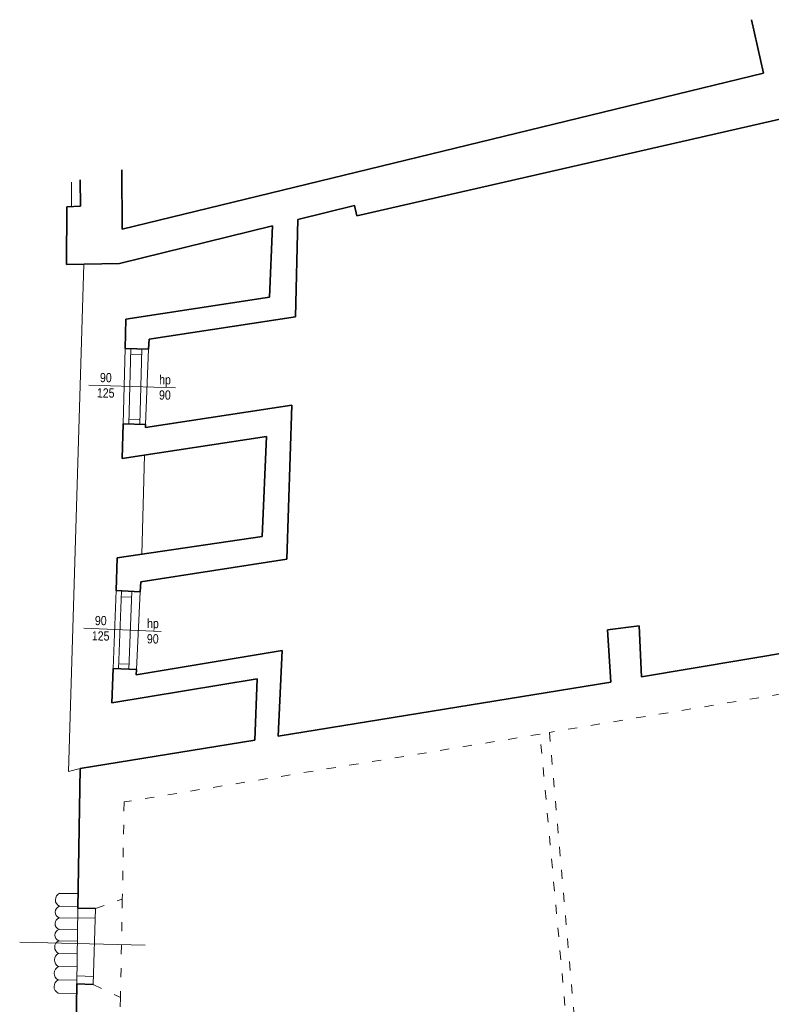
# Model space of a CAD drawing. Header units: centimetres. Extents: x -65222 to -44487, y -149615 to -110728.
# Tile 21 of 98: x -65142 to -64161, y -112559 to -111274. Entities that reach past the tile are written whole.
import ezdxf

# ---------------------------------------------------------------- set-up
doc = ezdxf.new("R2010")
doc.units = ezdxf.units.CM
doc.linetypes.add('ACAD_ISO03W100', pattern=[30, 12, -18])
for name, color, linetype, lineweight in [('arch C', 1, 'Continuous', 13), ('arch N', 1, 'ACAD_ISO03W100', 13), ('arch P', 7, 'Continuous', 35), ('opis', 31, 'Continuous', 0)]:
    doc.layers.add(name, color=color, linetype=linetype, lineweight=lineweight)
doc.styles.get("Standard").update_dxf_attribs({"font": 'ARIALN.TTF'})

msp = doc.modelspace()

# ---------------------------------------------------------------- linework, layer by layer
at = {"layer": 'arch C'}
for p, q in [((-65074.2, -111486.1), (-65074, -111518.2)), ((-65057.8, -111593.3), (-65077.8, -112254.9)), ((-65004.1, -111703.1), (-65006.7, -111801.5)), ((-64996.6, -111703.4), (-64999.2, -111801.7)), ((-64982.4, -111704), (-64984.9, -111802.1)), ((-64973.4, -111704.3), (-64977.3, -111802.3)), ((-64996.8, -111710.6), (-64982.6, -111711)), ((-65051.5, -111751.1), (-64938.3, -111754.4)), ((-64999, -111795.4), (-64984.8, -111795.7)), ((-64978.8, -111842.4), (-64982.4, -111971.8)), ((-65015.9, -112019.1), (-65019.8, -112120.7)), ((-65008.9, -112019.4), (-65012.7, -112120.9)), ((-65009.2, -112027.2), (-64995.7, -112027.7)), ((-64995.5, -112020.1), (-64999.3, -112121.4)), ((-64984.3, -112020.6), (-64989.2, -112121.8)), ((-65058.1, -112068.1), (-64957.2, -112072.5)), ((-65012.5, -112114.5), (-64999, -112115)), ((-65077.8, -112254.9), (-65062.7, -112251.2)), ((-65089.5, -112413.9), (-65065.3, -112414.3)), ((-65089.8, -112430.8), (-65065.6, -112431.2)), ((-65065.6, -112433.4), (-65067.2, -112532.1)), ((-65042.7, -112433.8), (-65045.6, -112532.9)), ((-65090.1, -112445.9), (-65065.8, -112446.3)), ((-65065.8, -112445.8), (-65043.1, -112446.5)), ((-65090.3, -112460.8), (-65066.1, -112461.2)), ((-65141.6, -112477.7), (-64978.1, -112481.6)), ((-65090.5, -112475.8), (-65066.3, -112476.2)), ((-65090.8, -112492.2), (-65066.6, -112492.6)), ((-65091.1, -112509.3), (-65066.9, -112509.7)), ((-65091.4, -112526.9), (-65067.2, -112527.3)), ((-65067.1, -112521.6), (-65045.3, -112522.3)), ((-65091.6, -112544.1), (-65067.4, -112544.5))]:
    msp.add_line(p, q, dxfattribs=at)
for centre, radius, start, end in [((-65085.6, -112422.4), 9.39, 115.014, 243.1429), ((-65087.2, -112438.4), 8.05, 109.2236, 248.9334), ((-65087.6, -112453.4), 7.9, 108.2316, 249.9253), ((-65087.7, -112468.4), 7.96, 108.7467, 249.4103), ((-65086.9, -112484.1), 9.04, 113.6792, 244.4778), ((-65086.7, -112500.9), 9.56, 115.7062, 242.4508), ((-65086.6, -112518.2), 9.93, 117.038, 241.119), ((-65087.1, -112535.6), 9.65, 116.005, 242.152)]:
    msp.add_arc(centre, radius, start, end, dxfattribs=at)
at = {"layer": 'arch N', "linetype": 'ACAD_ISO03W100'}
for p, q in [((-63970.3, -112124.4), (-64450.7, -112203.9)), ((-64462.9, -112206.3), (-65005.4, -112294.7)), ((-64424.8, -112620), (-64462.9, -112206.3)), ((-64450.7, -112203.9), (-64414.2, -112620.8)), ((-65005.4, -112294.7), (-65007.7, -112421.4)), ((-65042.7, -112433.8), (-65007.7, -112421.4)), ((-65007.7, -112421.4), (-65010.1, -112549.9)), ((-65045.6, -112532.9), (-65010.1, -112549.9)), ((-65010.1, -112549.9), (-65012.3, -112671.9))]:
    msp.add_line(p, q, dxfattribs=at)
at = {"layer": 'arch P'}
for p, q in [((-64171.2, -111343.9), (-64186.9, -111274.4)), ((-65008, -111547.7), (-64171.2, -111343.9)), ((-64106, -111394), (-64701.9, -111530.1)), ((-65008.3, -111470.3), (-65008, -111547.7)), ((-65062.2, -111517.5), (-65062.6, -111483.3)), ((-65080.7, -111593.7), (-65080.3, -111518.6)), ((-65080.3, -111518.6), (-65062.2, -111517.5)), ((-64704.8, -111516.9), (-64778.8, -111535.1)), ((-64701.9, -111530.1), (-64704.8, -111516.9)), ((-64782, -111662), (-64778.8, -111535.1)), ((-64812, -111543.3), (-65011.4, -111592.4)), ((-64812, -111543.3), (-64815.9, -111636.1)), ((-65011.4, -111592.4), (-65080.7, -111593.7)), ((-64815.9, -111636.1), (-65003.1, -111665.1)), ((-65003.1, -111665.1), (-65004.1, -111703.1)), ((-64972.9, -111691.2), (-64782, -111662)), ((-64973.4, -111704.3), (-64972.9, -111691.2)), ((-65004.1, -111703.1), (-64973.4, -111704.3)), ((-64786.6, -111777.3), (-64977.5, -111806.4)), ((-64793.3, -111977.9), (-64786.6, -111777.3)), ((-65006.7, -111801.5), (-65007.8, -111846.9)), ((-64977.3, -111802.3), (-65006.7, -111801.5)), ((-64977.5, -111806.4), (-64977.3, -111802.3)), ((-65007.8, -111846.9), (-64819.8, -111817.9)), ((-64819.8, -111817.9), (-64825.1, -111948.5)), ((-64825.1, -111948.5), (-65014.4, -111976.5)), ((-65014.4, -111976.5), (-65015.9, -112019.1)), ((-64983.6, -112007.4), (-64793.3, -111977.9)), ((-64984.3, -112020.6), (-64983.6, -112007.4)), ((-65015.9, -112019.1), (-64984.3, -112020.6)), ((-64374.7, -112070.2), (-64333.4, -112065.1)), ((-64333.4, -112065.1), (-64330.4, -112131.5)), ((-64370.5, -112138.3), (-64374.7, -112070.2)), ((-64330.4, -112131.5), (-64022.5, -112079.5)), ((-64799.2, -112097.2), (-64989.5, -112129.1)), ((-64804.3, -112209), (-64799.2, -112097.2)), ((-65019.8, -112120.7), (-65021.4, -112165.6)), ((-64989.2, -112121.8), (-65019.8, -112120.7)), ((-64989.5, -112129.1), (-64989.2, -112121.8)), ((-65021.4, -112165.6), (-64831.7, -112134.3)), ((-64831.7, -112134.3), (-64834.9, -112214)), ((-64804.3, -112209), (-64370.5, -112138.3)), ((-65062.7, -112251.2), (-64834.9, -112214)), ((-65065.6, -112433.4), (-65062.7, -112251.2)), ((-65065.6, -112433.4), (-65042.7, -112433.8)), ((-65071.6, -112805), (-65067.2, -112532.1)), ((-65067.2, -112532.1), (-65045.6, -112532.9))]:
    msp.add_line(p, q, dxfattribs=at)

# ---------------------------------------------------------------- texts
at = {"layer": 'opis', "char_height": 12, "attachment_point": 5, "rotation": 359.5117}
for s, insert in [('90\\P125', (-65029.3, -111751.3)), ('hp\\P90', (-64952.1, -111754)), ('90\\P125', (-65035.9, -112068.2)), ('hp\\P90', (-64967.9, -112072))]:
    msp.add_mtext_dynamic_manual_height_columns(s, width=71.788, gutter_width=12.5, heights=[0], dxfattribs=dict(at, insert=insert))

doc.saveas('drawing.dxf')
